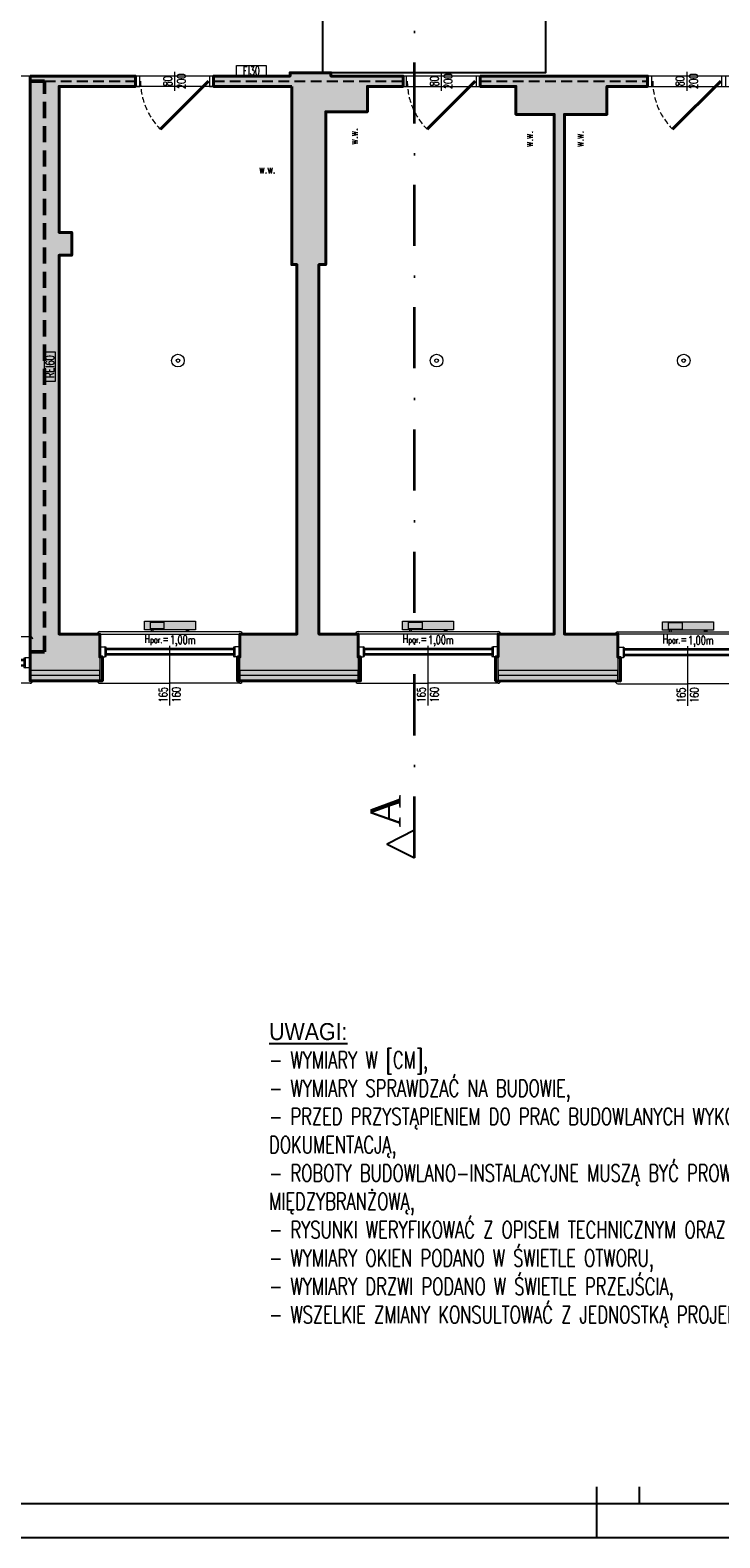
# Model space of a CAD drawing. Header units: millimetres. Extents: x 49320 to 60117, y -4209 to 20568.
# Tile 5 of 252: x 51854 to 52666, y -4209 to -2434. Entities that reach past the tile are written whole.
import ezdxf
from ezdxf.enums import TextEntityAlignment as Align

# ---------------------------------------------------------------- set-up
doc = ezdxf.new("R2010")
doc.units = ezdxf.units.MM
for name, pattern in [('DASHED', [19.05, 12.7, -6.35]), ('Kreski-Krotkie', [4.7625, 3.175, -1.5875]), ('Kropki i Kreski', [72, 36, -18, 0, -18])]:
    doc.linetypes.add(name, pattern=pattern)
doc.layers.add('_AA powierzchnia', color=3, linetype='Continuous', lineweight=25, plot=False)
doc.layers.add('_HD-POMOC_1', color=251, linetype='Continuous', lineweight=0, plot=False)
for name, color, linetype, lineweight in [('_AA przekroje', 7, 'Continuous', 40), ('_AA wymiary', 7, 'Continuous', 13), ('_HD-DREWNO_PRZEKRÓJ', 251, 'Continuous', 40), ('_HD-DREWNO_PRZERYW', 251, 'Kreski-Krotkie', 9), ('_HD-DREWNO_WIDOK', 251, 'Continuous', 18), ('_HD-ELE_PPOŻ', 251, 'Continuous', 30), ('_HD-OCIEPLENIE', 251, 'BATTING', 0), ('_HD-OKNA', 251, 'Continuous', 0), ('_HD-OPISY', 251, 'Continuous', 0), ('_HD-PPOŻ030', 251, 'DASHED', 40), ('_HD-PPOŻ060', 251, 'DASHED', 50), ('_HD-PPOŻ_WIDOK', 251, 'Continuous', 18), ('_HD-SAN_CO', 251, 'Continuous', 30), ('_HD-SZKŁO_WIDOK', 251, 'Continuous', 18), ('_HD-TWORZYWA_SZTUCZNE_WIDOK', 251, 'Continuous', 18), ('_HD-WENTYLACJA', 251, 'Continuous', 0), ('_mt_opisy konstrukcyjne', 7, 'Continuous', 25), ('M_Ramki do druku', 7, 'Continuous', 25), ('M_Ramki rysunków', 2, 'Continuous', 25)]:
    doc.layers.add(name, color=color, linetype=linetype, lineweight=lineweight)
doc.layers.add('_HD-KRESKOWANIE_PEŁNE', color=7, linetype='Continuous', lineweight=0, true_color=0xbfbfbf)
doc.layers.add('_HD-PRZEKRÓJ_BUDOWLANA', color=7, linetype='Continuous', lineweight=40, true_color=0x616161)
doc.layers.add('M_Ramki markery', color=1, linetype='Continuous')
doc.layers.add('RAMKA', color=3, linetype='Continuous')
doc.styles.add('_HD_Romans', font='romans.shx', dxfattribs={"width": 0.7, "height": 18})
doc.styles.add('MCAD_TS', font='GENISO.SHX', dxfattribs={"width": 0.8})
doc.styles.add('MIREK 100', font='txt', dxfattribs={"height": 10})
doc.linetypes.add('BATTING', pattern='A,0.00254,-2.54,[134,ltypeshp.shx,S=2.54,R=0,X=-2.54,Y=0],-5.08,[134,ltypeshp.shx,S=2.54,R=180,X=2.54,Y=0],-2.54', length=10.16254)

# ---------------------------------------------------------------- blocks, each defined once
blk = doc.blocks.new('*U55')
at = {"layer": '_HD-DREWNO_PRZEKRÓJ'}
blk.add_line((86, 0), (29.4, -56.6), dxfattribs=at)
at = {"layer": '_HD-DREWNO_PRZERYW', "ltscale": 2}
blk.add_arc((86, 0), 80, 180, 225, dxfattribs=at)
at = {"layer": '_HD-DREWNO_WIDOK'}
for points in [[(5, 6), (0, 6), (0, -6), (5, -6)], [(92, 6), (87, 6), (87, -6), (92, -6)]]:
    blk.add_lwpolyline(points, close=True, dxfattribs=at)
at = {"layer": '_HD-OPISY'}
blk.add_line((46, 11.2), (46, -11.2), dxfattribs=at)
at = {"layer": '_HD-OPISY', "style": '_HD_Romans', "width": 0.7}
blk.add_attdef('SZEROKOŚĆ', text='', height=10, rotation=90, dxfattribs=at).set_placement((46, 0), align=Align.BOTTOM_CENTER)
blk.add_attdef('WYSOKOŚĆ', text='', height=10, rotation=90, dxfattribs=at).set_placement((49, 0), align=Align.TOP_CENTER)
blk = doc.blocks.new('*U63')
at = {"layer": '_HD-OPISY'}
for p, q in [((131, -13), (131, 13.2)), ((131, -48), (131, -13))]:
    blk.add_line(p, q, dxfattribs=at)
at = {"layer": '_HD-SZKŁO_WIDOK'}
for p, q in [((256, 10), (6, 10)), ((256, 8.5), (6, 8.5)), ((256, 3.5), (6, 3.5)), ((256, 2), (6, 2))]:
    blk.add_line(p, q, dxfattribs=at)
at = {"layer": '_HD-TWORZYWA_SZTUCZNE_WIDOK'}
for p, q in [((0, 37), (131, 37)), ((131, 37), (262, 37)), ((0, 12), (6, 12)), ((0, 0), (6, 0)), ((6, 12), (6, 0)), ((7.5, 8.5), (7.5, 3.5)), ((254.5, 8.5), (254.5, 3.5)), ((262, 12), (256, 12)), ((256, 12), (256, 0)), ((262, 0), (256, 0)), ((0, -18), (131, -18)), ((262, -18), (131, -18))]:
    blk.add_line(p, q, dxfattribs=at)
for centre, radius, start, end in [((0, 34), 3, 90, 180), ((262, 34), 3, 0, 90), ((6, 10), 2, 0, 90), ((6, 2), 2, 270, 0), ((256, 10), 2, 90, 180), ((256, 2), 2, 180, 270), ((0, -15), 3, 180, 270), ((262, -15), 3, 270, 0)]:
    blk.add_arc(centre, radius, start, end, dxfattribs=at)
at = {"layer": '_HD-OPISY', "insert": (101, 20.2), "char_height": 10, "width": 33.48, "attachment_point": 4, "style": '_HD_Romans'}
blk.add_mtext('\\pxql;H{\\H0.75x;par.}=', dxfattribs=at)
at = {"layer": '_HD-OPISY', "style": '_HD_Romans', "width": 0.7}
blk.add_attdef('PARAPET', text='', height=10, dxfattribs=at).set_placement((131, 20.2), align=Align.MIDDLE_LEFT)
blk.add_attdef('SZEROKOŚĆ', text='', height=10, rotation=90, dxfattribs=at).set_placement((131, -35.5), align=Align.BOTTOM_CENTER)
blk.add_attdef('WYSOKOŚĆ', text='', height=10, rotation=90, dxfattribs=at).set_placement((133.5, -35.5), align=Align.TOP_CENTER)
blk = doc.blocks.new('*U13')
at = {"layer": '_HD-OPISY'}
for p, q in [((82.5, -13), (82.5, 13.2)), ((82.5, -57), (82.5, -13))]:
    blk.add_line(p, q, dxfattribs=at)
at = {"layer": '_HD-SZKŁO_WIDOK'}
for p, q in [((159, 10), (6, 10)), ((159, 8.5), (6, 8.5)), ((159, 3.5), (6, 3.5)), ((159, 2), (6, 2))]:
    blk.add_line(p, q, dxfattribs=at)
at = {"layer": '_HD-TWORZYWA_SZTUCZNE_WIDOK'}
for p, q in [((0, 30), (82.5, 30)), ((82.5, 30), (165, 30)), ((0, 12), (6, 12)), ((0, 0), (6, 0)), ((6, 12), (6, 0)), ((7.5, 8.5), (7.5, 3.5)), ((157.5, 8.5), (157.5, 3.5)), ((165, 12), (159, 12)), ((159, 12), (159, 0)), ((165, 0), (159, 0)), ((0, -31), (82.5, -31)), ((165, -31), (82.5, -31))]:
    blk.add_line(p, q, dxfattribs=at)
for centre, radius, start, end in [((0, 27), 3, 90, 180), ((165, 27), 3, 0, 90), ((6, 10), 2, 0, 90), ((6, 2), 2, 270, 0), ((159, 10), 2, 90, 180), ((159, 2), 2, 180, 270), ((0, -28), 3, 180, 270), ((165, -28), 3, 270, 0)]:
    blk.add_arc(centre, radius, start, end, dxfattribs=at)
at = {"layer": '_HD-OPISY', "insert": (52.5, 20.2), "char_height": 10, "width": 33.48, "attachment_point": 4, "style": '_HD_Romans'}
blk.add_mtext('\\pxql;H{\\H0.75x;par.}=', dxfattribs=at)
at = {"layer": '_HD-OPISY', "style": '_HD_Romans', "width": 0.7}
blk.add_attdef('PARAPET', text='', height=10, dxfattribs=at).set_placement((82.5, 20.2), align=Align.MIDDLE_LEFT)
blk.add_attdef('SZEROKOŚĆ', text='', height=10, rotation=90, dxfattribs=at).set_placement((82.5, -44.5), align=Align.BOTTOM_CENTER)
blk.add_attdef('WYSOKOŚĆ', text='', height=10, rotation=90, dxfattribs=at).set_placement((85, -44.5), align=Align.TOP_CENTER)
blk = doc.blocks.new('*U5')
at = {"layer": '_HD-WENTYLACJA'}
blk.add_lwpolyline([(0, 0, 0, 12, 0), (20, 0, 0, 0, 0), (84.5, 0, 0, 0, 0)], format="xyseb", dxfattribs=at)
at = {"layer": '_HD-WENTYLACJA', "style": '_HD_Romans', "width": 0.7}
blk.add_attdef('WENTYLACJA', (35, 5), '', height=20, dxfattribs=at)
blk = doc.blocks.new('G$C0D909F68')
at = {"layer": '_AA przekroje', "color": 7, "linetype": 'Kropki i Kreski', "lineweight": 35, "ltscale": 2}
blk.add_line((0, -2025.9), (0, 0), dxfattribs=at)
at = {"layer": '_AA przekroje', "color": 7, "linetype": 'Continuous', "lineweight": 25, "flags": 128}
blk.add_lwpolyline([(0, -2025.9), (0, -1993.6), (-32.2, -2009.8)], close=True, dxfattribs=at)
at = {"layer": '_AA przekroje', "insert": (-51.6, -1990.2), "char_height": 35.306, "width": 113.001, "attachment_point": 1, "rotation": 90, "style": 'MIREK 100'}
blk.add_mtext('{\\fTimes New Roman|b0|i0|c238|p18;A}', dxfattribs=at)
blk = doc.blocks.new('*U554')
at = {"layer": 'M_Ramki do druku'}
blk.add_line((320, 4), (320, 0), dxfattribs=at)
at = {"layer": 'M_Ramki markery'}
for p, q in [((320, 6), (320, 4)), ((325, 6), (325, 4))]:
    blk.add_line(p, q, dxfattribs=at)
at = {"layer": 'M_Ramki rysunków', "color": 0, "linetype": 'ByBlock', "lineweight": -2}
blk.add_lwpolyline([(20, 4), (20, 293), (506, 293), (506, 4)], close=True, dxfattribs=at)
at = {"layer": 'M_Ramki do druku', "style": 'MCAD_TS', "width": 0.8}
for tag, p in [('KOMENTARZ', (11.54, 30.57)), ('RYSUNEK', (15.28, 30.57)), ('DATA', (19.02, 30.57))]:
    blk.add_attdef(tag, p, '', height=2, rotation=90, dxfattribs=at)

msp = doc.modelspace()

# ---------------------------------------------------------------- hatches: boundary and pattern name
at = {"layer": '_HD-KRESKOWANIE_PEŁNE', "ltscale": 3, "transparency": 33554687}
h = msp.add_hatch(color=256, dxfattribs=at)
h.dxf.hatch_style = 1
h.paths.add_polyline_path([(52239.58, -3188), (52239.58, -3172), (52239.58, -3145), (52193.58, -3145), (52193.58, -2710), (52201.58, -2710), (52201.58, -2530), (52250.58, -2530), (52250.58, -2500), (52292.58, -2500), (52292.58, -2488), (52207.58, -2488), (52207.58, -2484), (52159.58, -2484), (52159.58, -2488), (52069.58, -2488), (52069.58, -2500), (52161.58, -2500), (52161.58, -2710), (52167.58, -2710), (52167.58, -3145), (52100.58, -3145), (52100.58, -3172), (52100.58, -3188)])
h = msp.add_hatch(color=256, dxfattribs=at)
h.dxf.hatch_style = 1
h.paths.add_polyline_path([(51935.58, -3145), (51887.58, -3145), (51887.58, -2699), (51902.58, -2699), (51902.58, -2672), (51887.58, -2672), (51887.58, -2500), (51977.58, -2500), (51977.58, -2488), (51853.58, -2488), (51853.58, -3188), (51935.58, -3188), (51935.58, -3172)])
h = msp.add_hatch(color=256, dxfattribs=at)
h.dxf.hatch_style = 1
h.paths.add_polyline_path([(52545.58, -3172), (52545.58, -3145), (52482.58, -3145), (52482.58, -2533), (52532.58, -2533), (52532.58, -2500), (52580.58, -2500), (52580.58, -2488), (52383.58, -2488), (52383.58, -2500), (52425.58, -2500), (52425.58, -2533), (52470.58, -2533), (52470.58, -3145), (52404.58, -3145), (52404.58, -3172), (52404.58, -3188), (52545.58, -3188), (52545.58, -3172.5)])
at = {"layer": '_HD-KRESKOWANIE_PEŁNE', "transparency": 33554687}
h = msp.add_hatch(color=256, dxfattribs=at)
h.dxf.hatch_style = 1
h.paths.add_polyline_path([(51988.08, -3140), (51988.08, -3130), (52048.08, -3130), (52048.08, -3140)])
h.paths.add_polyline_path([(51996.08, -3140), (51996.08, -3142), (51998.58, -3142), (51998.58, -3140)])
h.paths.add_polyline_path([(52040.08, -3140), (52040.08, -3142), (52037.58, -3142), (52037.58, -3140)])
h = msp.add_hatch(color=256, dxfattribs=at)
h.dxf.hatch_style = 1
h.paths.add_polyline_path([(52292.08, -3140), (52292.08, -3130), (52352.08, -3130), (52352.08, -3140)])
h.paths.add_polyline_path([(52300.08, -3140), (52300.08, -3142), (52302.58, -3142), (52302.58, -3140)])
h.paths.add_polyline_path([(52344.08, -3140), (52344.08, -3142), (52341.58, -3142), (52341.58, -3140)])
h = msp.add_hatch(color=256, dxfattribs=at)
h.dxf.hatch_style = 1
h.paths.add_polyline_path([(52598.08, -3140.5), (52598.08, -3130.5), (52658.08, -3130.5), (52658.08, -3140.5)])
h.paths.add_polyline_path([(52606.08, -3140.5), (52606.08, -3142.5), (52608.58, -3142.5), (52608.58, -3140.5)])
h.paths.add_polyline_path([(52650.08, -3140.5), (52650.08, -3142.5), (52647.58, -3142.5), (52647.58, -3140.5)])
h = msp.add_hatch(color=256, dxfattribs=at)
h.dxf.hatch_style = 1
h.paths.add_polyline_path([(51938.58, -3172), (51935.58, -3172), (51935.58, -3200), (51938.58, -3200)])
h = msp.add_hatch(color=256, dxfattribs=at)
h.dxf.hatch_style = 1
h.paths.add_polyline_path([(52100.58, -3172), (52097.58, -3172), (52097.58, -3200), (52100.58, -3200)])
h = msp.add_hatch(color=256, dxfattribs=at)
h.dxf.hatch_style = 1
h.paths.add_polyline_path([(52242.58, -3172), (52239.58, -3172), (52239.58, -3200), (52242.58, -3200)])
h = msp.add_hatch(color=256, dxfattribs=at)
h.dxf.hatch_style = 1
h.paths.add_polyline_path([(52404.58, -3172), (52401.58, -3172), (52401.58, -3200), (52404.58, -3200)])
h = msp.add_hatch(color=256, dxfattribs=at)
h.dxf.hatch_style = 1
h.paths.add_polyline_path([(52548.58, -3172), (52545.58, -3172), (52545.58, -3200), (52548.58, -3200)])
h = msp.add_hatch(color=256, dxfattribs=at)
h.dxf.hatch_style = 1
h.paths.add_polyline_path([(51935.58, -3188), (51853.58, -3188), (51853.58, -3200), (51935.58, -3200)])
h = msp.add_hatch(color=256, dxfattribs=at)
h.dxf.hatch_style = 1
h.paths.add_polyline_path([(52239.58, -3188), (52100.58, -3188), (52100.58, -3200), (52239.58, -3200)])
h = msp.add_hatch(color=256, dxfattribs=at)
h.dxf.hatch_style = 1
h.paths.add_polyline_path([(52404.58, -3200), (52545.58, -3200), (52545.58, -3188), (52404.58, -3188)])

# ---------------------------------------------------------------- linework, layer by layer
at = {"layer": '_AA powierzchnia'}
msp.add_lwpolyline([(52198.08, -2038), (52477.08, -2038), (52477.08, -2272), (52356.08, -2271.99), (52356.08, -2307), (52460.14, -2307), (52460.14, -2484), (52198.08, -2484), (52198.08, -2307), (52211.08, -2307), (52211.08, -2272), (52198.08, -2272), (52198.08, -2038)], dxfattribs=at)
at = {"layer": '_HD-ELE_PPOŻ', "linetype": 'ByBlock', "lineweight": 0}
for centre, radius in [((52027.58, -2823), 7.5), ((52027.58, -2823), 2.08), ((52332.08, -2823), 7.5), ((52332.08, -2823), 2.08), ((52623.08, -2823), 7.5), ((52623.08, -2823), 2.08)]:
    msp.add_circle(centre, radius, dxfattribs=at)
at = {"layer": '_HD-OCIEPLENIE', "ltscale": 0.58}
for points in [[(51935.58, -3194), (51853.58, -3194)], [(52239.58, -3194), (52100.58, -3194)], [(52545.58, -3194), (52404.58, -3194)]]:
    msp.add_lwpolyline(points, dxfattribs=at)
at = {"layer": '_HD-OPISY'}
for points in [[(52131.56, -2475.5), (52131.56, -2488), (52096.56, -2488), (52096.56, -2475.5)], [(51870.58, -2812.5), (51883.08, -2812.5), (51883.08, -2847.5), (51870.58, -2847.5)]]:
    msp.add_lwpolyline(points, close=True, dxfattribs=at)
at = {"layer": '_HD-POMOC_1', "ltscale": 3}
msp.add_lwpolyline([(52757.58, -2488), (52207.58, -2488), (52207.58, -2484), (52159.58, -2484), (52159.58, -2488), (51591.58, -2488), (51591.58, -2479), (51546.58, -2479), (51546.58, -2483), (50999.58, -2483), (50999.58, -2479), (50950.58, -2479), (50950.58, -2483), (50398.58, -2483)], dxfattribs=at)
for points in [[(51887.58, -2500), (51887.58, -2672), (51902.58, -2672), (51902.58, -2699), (51887.58, -2699), (51887.58, -3145), (52167.58, -3145), (52167.58, -2710), (52161.58, -2710), (52161.58, -2500)], [(52201.58, -2530), (52250.58, -2530), (52250.58, -2500), (52425.58, -2500), (52425.58, -2533), (52470.58, -2533), (52470.58, -3145), (52193.58, -3145), (52193.58, -2710), (52201.58, -2710)], [(52482.58, -2533), (52532.58, -2533), (52532.58, -2500), (52714.58, -2500), (52714.58, -2529), (52757.58, -2529), (52757.58, -2749), (52763.58, -2749), (52763.58, -3145), (52482.58, -3145)]]:
    msp.add_lwpolyline(points, close=True, dxfattribs=at)
at = {"layer": '_HD-PPOŻ030', "lineweight": 25}
for points in [[(51870.58, -2494), (51977.58, -2494)], [(52069.58, -2494), (52292.58, -2494)], [(52383.58, -2494), (52580.58, -2494)]]:
    msp.add_lwpolyline(points, dxfattribs=at)
at = {"layer": '_HD-PPOŻ060', "ltscale": 1.5}
msp.add_lwpolyline([(51853.58, -3166), (51870.58, -3166), (51870.58, -2494), (51853.58, -2494)], dxfattribs=at)
at = {"layer": '_HD-PRZEKRÓJ_BUDOWLANA', "ltscale": 1.5}
for points in [[(52161.58, -2500), (52069.58, -2500), (52069.58, -2488), (52159.58, -2488), (52159.58, -2484), (52207.58, -2484), (52207.58, -2488), (52292.58, -2488), (52292.58, -2500), (52250.58, -2500), (52250.58, -2530), (52201.58, -2530), (52201.58, -2710), (52193.58, -2710), (52193.58, -3145), (52239.58, -3145), (52239.58, -3172), (52242.58, -3172), (52242.58, -3200), (52097.58, -3200), (52097.58, -3172), (52100.58, -3172), (52100.58, -3145), (52167.58, -3145), (52167.58, -2710), (52161.58, -2710)], [(51853.58, -2488), (51977.58, -2488), (51977.58, -2500), (51887.58, -2500), (51887.58, -2672), (51902.58, -2672), (51902.58, -2699), (51887.58, -2699), (51887.58, -3145), (51935.58, -3145), (51935.58, -3172), (51938.58, -3172), (51938.58, -3200), (51853.58, -3200)]]:
    msp.add_lwpolyline(points, close=True, dxfattribs=at)
msp.add_lwpolyline([(52383.58, -2488), (52383.58, -2500), (52425.58, -2500), (52425.58, -2533), (52470.58, -2533), (52470.58, -3145), (52404.58, -3145), (52404.58, -3172), (52401.58, -3172), (52401.58, -3200), (52548.58, -3200.5), (52548.58, -3172.5), (52545.58, -3172.5), (52545.58, -3145), (52482.58, -3145), (52482.58, -2533), (52532.58, -2533), (52532.58, -2500), (52580.58, -2500), (52580.58, -2488), (52383.58, -2488)], dxfattribs=at)
at = {"layer": '_HD-SAN_CO', "lineweight": 20}
for points in [[(51988.08, -3140), (51988.08, -3140), (51988.08, -3130), (52048.08, -3130), (52048.08, -3140)], [(51995.08, -3139), (51995.08, -3139), (51995.08, -3131), (52011.08, -3131), (52011.08, -3139)], [(52292.08, -3140), (52292.08, -3140), (52292.08, -3130), (52352.08, -3130), (52352.08, -3140)], [(52299.08, -3139), (52299.08, -3139), (52299.08, -3131), (52315.08, -3131), (52315.08, -3139)], [(52598.08, -3140.5), (52598.08, -3140.5), (52598.08, -3130.5), (52658.08, -3130.5), (52658.08, -3140.5)], [(52605.08, -3139.5), (52605.08, -3139.5), (52605.08, -3131.5), (52621.08, -3131.5), (52621.08, -3139.5)]]:
    msp.add_lwpolyline(points, close=True, dxfattribs=at)
for points in [[(51996.08, -3140), (51996.08, -3142), (51998.58, -3142), (51998.58, -3140), (51996.08, -3140)], [(52040.08, -3140), (52040.08, -3142), (52037.58, -3142), (52037.58, -3140), (52040.08, -3140)], [(52300.08, -3140), (52300.08, -3142), (52302.58, -3142), (52302.58, -3140), (52300.08, -3140)], [(52344.08, -3140), (52344.08, -3142), (52341.58, -3142), (52341.58, -3140), (52344.08, -3140)], [(52606.08, -3140.5), (52606.08, -3142.5), (52608.58, -3142.5), (52608.58, -3140.5), (52606.08, -3140.5)], [(52650.08, -3140.5), (52650.08, -3142.5), (52647.58, -3142.5), (52647.58, -3140.5), (52650.08, -3140.5)]]:
    msp.add_lwpolyline(points, dxfattribs=at)
at = {"layer": '_HD-TWORZYWA_SZTUCZNE_WIDOK'}
for points in [[(51938.58, -3172), (51935.58, -3172), (51935.58, -3200), (51938.58, -3200)], [(52100.58, -3172), (52097.58, -3172), (52097.58, -3200), (52100.58, -3200)], [(52242.58, -3172), (52239.58, -3172), (52239.58, -3200), (52242.58, -3200)], [(52404.58, -3172), (52401.58, -3172), (52401.58, -3200), (52404.58, -3200)], [(52548.58, -3172), (52545.58, -3172), (52545.58, -3200), (52548.58, -3200)], [(51935.58, -3188), (51853.58, -3188), (51853.58, -3200), (51935.58, -3200)], [(52239.58, -3188), (52100.58, -3188), (52100.58, -3200), (52239.58, -3200)], [(52404.58, -3200), (52545.58, -3200), (52545.58, -3188), (52404.58, -3188)]]:
    msp.add_lwpolyline(points, close=True, dxfattribs=at)
at = {"layer": 'RAMKA', "color": 0, "ltscale": 0.8}
msp.add_lwpolyline([(49320.41, -1239.42), (54420.41, -1239.42), (54420.41, -4209.42), (49320.41, -4209.42)], close=True, dxfattribs=at)

# ---------------------------------------------------------------- block references
at = {"color": 0, "xscale": 10, "yscale": 10, "zscale": 10}
msp.add_blockref('*U554', (49320.41, -4209.42), dxfattribs=at)
at = {"layer": '_AA przekroje'}
msp.add_blockref('G$C0D909F68', (52305.96, -1382.53), dxfattribs=at)
at = {"layer": '_AA wymiary'}
for p in [(51977.58, -2494), (52291.58, -2494), (52580.58, -2494)]:
    msp.add_blockref('*U55', p, dxfattribs=at).add_auto_attribs({'SZEROKOŚĆ': '80', 'WYSOKOŚĆ': '200'})
at = {"layer": '_HD-OKNA'}
for name, p, values in [('*U13', (51935.58, -3172), {'SZEROKOŚĆ': '165', 'WYSOKOŚĆ': '160', 'PARAPET': '1,00m'}), ('*U13', (52239.58, -3172), {'SZEROKOŚĆ': '165', 'WYSOKOŚĆ': '160', 'PARAPET': '1,00m'}), ('*U13', (52545.58, -3172.5), {'SZEROKOŚĆ': '165', 'WYSOKOŚĆ': '160', 'PARAPET': '1,00m'}), ('*U63', (51591.58, -3185), {'SZEROKOŚĆ': '262', 'WYSOKOŚĆ': '260', 'PARAPET': '1,60m'})]:
    msp.add_blockref(name, p, dxfattribs=at).add_auto_attribs(values)
at = {"layer": '_HD-WENTYLACJA'}
ref = msp.add_blockref('*U5', (52241.75, -2530), dxfattribs=dict(at, xscale=-0.5, yscale=0.5, zscale=0.5, rotation=89.99999999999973))
ref.add_attrib('WENTYLACJA', 'w.w.', (52239.25, -2568.5), dxfattribs={"height": 10, "rotation": 90, "style": '_HD_Romans', "width": 0.7})
ref = msp.add_blockref('*U5', (52448.08, -2533), dxfattribs=dict(at, xscale=-0.5, yscale=0.5, zscale=0.5, rotation=89.99999999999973))
ref.add_attrib('WENTYLACJA', 'w.w.', (52445.58, -2571.5), dxfattribs={"height": 10, "rotation": 90, "style": '_HD_Romans', "width": 0.7})
ref = msp.add_blockref('*U5', (52507.58, -2533), dxfattribs=dict(at, xscale=-0.5, yscale=0.5, zscale=0.5, rotation=89.99999999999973))
ref.add_attrib('WENTYLACJA', 'w.w.', (52505.08, -2571.5), dxfattribs={"height": 10, "rotation": 90, "style": '_HD_Romans', "width": 0.7})
ref = msp.add_blockref('*U5', (52161.58, -2605), dxfattribs=dict(at, xscale=-0.5, yscale=0.5, zscale=0.5, rotation=359.9999999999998))
ref.add_attrib('WENTYLACJA', 'w.w.', (52123.08, -2602.5), dxfattribs={"height": 10, "style": '_HD_Romans', "width": 0.7})

# ---------------------------------------------------------------- texts
at = {"layer": '_HD-PPOŻ_WIDOK', "lineweight": 30, "style": '_HD_Romans', "width": 0.7}
msp.add_attdef('EI30', text='EI000', height=10, dxfattribs=at).set_placement((52114.06, -2481.75), align=Align.MIDDLE_CENTER)
msp.add_attdef('REI60', text='EI000', height=10, rotation=90, dxfattribs=at).set_placement((51876.83, -2830), align=Align.MIDDLE_CENTER)
at = {"layer": '_mt_opisy konstrukcyjne', "insert": (51184.75, -3588.2), "char_height": 20, "width": 913.0635, "attachment_point": 4, "style": '_HD_Romans'}
msp.add_mtext('\\pxql;PROJEKTOWANE ŚCIANY DZIAŁOWE W SYSTEMIE SUCHEJ ZABUDOWY', dxfattribs=at)
at = {"layer": '_mt_opisy konstrukcyjne', "insert": (52134.95, -3782.28), "char_height": 20, "width": 1018.298, "attachment_point": 4}
msp.add_mtext('{\\L\\W0.9;\\fArial|b0|i0|c238|p34;UWAGI:\\l\\P\\W0.7;\\Fromans|c0;- WYMIARY W [CM],\\P- WYMIARY SPRAWDZAĆ NA BUDOWIE,\\P- PRZED PRZYSTĄPIENIEM DO PRAC BUDOWLANYCH WYKONAWCA JEST ZOBOWIĄZANY DO ZAPOZNANIA SIĘ Z DOKUMENTACJĄ,\\P- ROBOTY BUDOWLANO-INSTALACYJNE MUSZĄ BYĆ PROWADZONE Z RÓWNOLEGŁĄ, BIEŻĄCĄ KOORDYNACJĄ MIĘDZYBRANŻOWĄ,\\P- RYSUNKI WERYFIKOWAĆ Z OPISEM TECHNICZNYM ORAZ KONSTRUKCYJNO-MATERIAŁOWYM,\\P- WYMIARY OKIEN PODANO W ŚWIETLE OTWORU,\\P- WYMIARY DRZWI PODANO W ŚWIETLE PRZEJŚCIA,\\P- WSZELKIE ZMIANY KONSULTOWAĆ Z JEDNOSTKĄ PROJEKTUJĄCĄ.}', dxfattribs=at)

doc.saveas('drawing.dxf')
